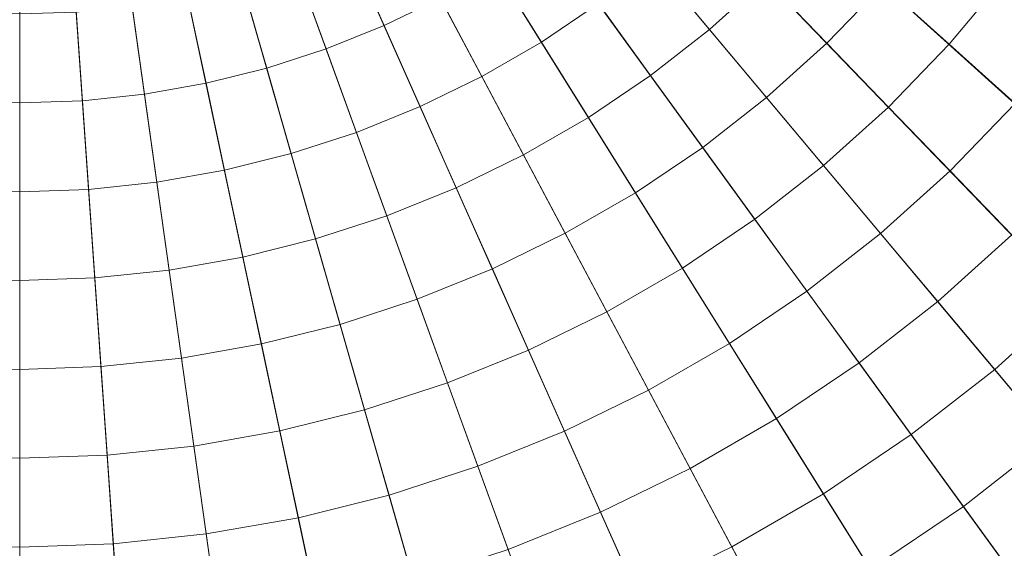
# Model space of a CAD drawing. Header units: centimetres. Extents: x -3.01 to 4.18, y -5.46 to 1.74.
# Tile 204 of 256: x 0.59 to 0.91, y -2.3 to -2.13. Entities that reach past the tile are written whole.
import ezdxf

# ---------------------------------------------------------------- set-up
doc = ezdxf.new("R2010")
doc.units = ezdxf.units.CM
doc.header["$LTSCALE"] = 2.54
doc.layers.add('Lucido design-1', color=7, linetype='Continuous')

# ---------------------------------------------------------------- blocks, each defined once
blk = doc.blocks.new('Gruppo-1')
at = {"color": 142, "linetype": 'Continuous', "lineweight": 9}
for points in [[(0.51664, -2.85746, 36.39157), (0.58636, -2.8599, 36.39157), (0.58636, -1.86046, 36.39157), (0.51664, -2.85746, 36.39157)], [(0.58636, -1.86046, 37.29882), (0.58636, -2.8599, 37.29882), (0.51664, -2.85746, 37.29882), (0.58636, -1.86046, 37.29882)], [(0.58636, -2.8599, 36.39157), (0.58636, -1.86046, 36.39157), (0.58636, -1.86046, 36.39157), (0.58636, -2.8599, 36.39157)], [(1.32909, -2.52921, 36.39157), (1.37393, -2.47577, 36.39157), (0.58636, -1.86046, 36.39157), (1.32909, -2.52921, 36.39157)], [(1.28063, -2.57939, 36.39157), (1.32909, -2.52921, 36.39157), (0.58636, -1.86046, 36.39157), (1.28063, -2.57939, 36.39157)], [(1.22879, -2.62607, 36.39157), (1.28063, -2.57939, 36.39157), (0.58636, -1.86046, 36.39157), (1.22879, -2.62607, 36.39157)], [(1.17381, -2.66902, 36.39157), (1.22879, -2.62607, 36.39157), (0.58636, -1.86046, 36.39157), (1.17381, -2.66902, 36.39157)], [(1.11598, -2.70803, 36.39157), (1.17381, -2.66902, 36.39157), (0.58636, -1.86046, 36.39157), (1.11598, -2.70803, 36.39157)], [(1.05557, -2.74291, 36.39157), (1.11598, -2.70803, 36.39157), (0.58636, -1.86046, 36.39157), (1.05557, -2.74291, 36.39157)], [(0.99287, -2.77349, 36.39157), (1.05557, -2.74291, 36.39157), (0.58636, -1.86046, 36.39157), (0.99287, -2.77349, 36.39157)], [(0.92819, -2.79962, 36.39157), (0.99287, -2.77349, 36.39157), (0.58636, -1.86046, 36.39157), (0.92819, -2.79962, 36.39157)], [(0.86184, -2.82118, 36.39157), (0.92819, -2.79962, 36.39157), (0.58636, -1.86046, 36.39157), (0.86184, -2.82118, 36.39157)], [(0.79416, -2.83806, 36.39157), (0.86184, -2.82118, 36.39157), (0.58636, -1.86046, 36.39157), (0.79416, -2.83806, 36.39157)], [(0.72546, -2.85017, 36.39157), (0.79416, -2.83806, 36.39157), (0.58636, -1.86046, 36.39157), (0.72546, -2.85017, 36.39157)], [(0.65608, -2.85746, 36.39157), (0.72546, -2.85017, 36.39157), (0.58636, -1.86046, 36.39157), (0.65608, -2.85746, 36.39157)], [(0.58636, -2.8599, 36.39157), (0.65608, -2.85746, 36.39157), (0.58636, -1.86046, 36.39157), (0.58636, -2.8599, 36.39157)], [(0.58636, -1.86046, 37.29882), (0.58636, -2.8599, 37.29882), (0.58636, -2.8599, 37.29882), (0.58636, -1.86046, 37.29882)], [(0.58636, -1.86046, 37.29882), (1.37393, -2.47577, 37.29882), (1.32909, -2.52921, 37.29882), (0.58636, -1.86046, 37.29882)], [(0.58636, -1.86046, 37.29882), (1.32909, -2.52921, 37.29882), (1.28063, -2.57939, 37.29882), (0.58636, -1.86046, 37.29882)], [(0.58636, -1.86046, 37.29882), (1.28063, -2.57939, 37.29882), (1.22879, -2.62607, 37.29882), (0.58636, -1.86046, 37.29882)], [(0.58636, -1.86046, 37.29882), (1.22879, -2.62607, 37.29882), (1.17381, -2.66902, 37.29882), (0.58636, -1.86046, 37.29882)], [(0.58636, -1.86046, 37.29882), (1.17381, -2.66902, 37.29882), (1.11598, -2.70803, 37.29882), (0.58636, -1.86046, 37.29882)], [(0.58636, -1.86046, 37.29882), (1.11598, -2.70803, 37.29882), (1.05557, -2.74291, 37.29882), (0.58636, -1.86046, 37.29882)], [(0.58636, -1.86046, 37.29882), (1.05557, -2.74291, 37.29882), (0.99287, -2.77349, 37.29882), (0.58636, -1.86046, 37.29882)], [(0.58636, -1.86046, 37.29882), (0.99287, -2.77349, 37.29882), (0.92819, -2.79962, 37.29882), (0.58636, -1.86046, 37.29882)], [(0.58636, -1.86046, 37.29882), (0.92819, -2.79962, 37.29882), (0.86184, -2.82118, 37.29882), (0.58636, -1.86046, 37.29882)], [(0.58636, -1.86046, 37.29882), (0.86184, -2.82118, 37.29882), (0.79416, -2.83806, 37.29882), (0.58636, -1.86046, 37.29882)], [(0.58636, -1.86046, 37.29882), (0.79416, -2.83806, 37.29882), (0.72546, -2.85017, 37.29882), (0.58636, -1.86046, 37.29882)], [(0.58636, -1.86046, 37.29882), (0.72546, -2.85017, 37.29882), (0.65608, -2.85746, 37.29882), (0.58636, -1.86046, 37.29882)], [(0.58636, -1.86046, 37.29882), (0.65608, -2.85746, 37.29882), (0.58636, -2.8599, 37.29882), (0.58636, -1.86046, 37.29882)]]:
    blk.add_polyline3d(points, dxfattribs=at)
for points in [[(4.16527, -2.23662, 37.29766), (4.18279, -1.98605, 37.29766), (0.58852, -1.86054, 37.29766), (0.58851, -1.86069, 37.29766)], [(0.33533, -5.45032, 37.29766), (0.58636, -5.45909, 37.29766), (0.58636, -1.86262, 37.29766), (0.58621, -1.86262, 37.29766)], [(0.58636, -5.45909, 37.29766), (0.58636, -1.86262, 37.29766), (0.58636, -1.86262, 37.29766)], [(0.58636, -5.45909, 37.29766), (0.83739, -5.45032, 37.29766), (0.58651, -1.86262, 37.29766), (0.58636, -1.86262, 37.29766)], [(0.83739, -5.45032, 37.29766), (1.08719, -5.42407, 37.29766), (0.58666, -1.8626, 37.29766), (0.58651, -1.86262, 37.29766)], [(1.08719, -5.42407, 37.29766), (1.33456, -5.38045, 37.29766), (0.58681, -1.86258, 37.29766), (0.58666, -1.8626, 37.29766)], [(1.33456, -5.38045, 37.29766), (1.57828, -5.31968, 37.29766), (0.58696, -1.86254, 37.29766), (0.58681, -1.86258, 37.29766)], [(1.57828, -5.31968, 37.29766), (1.81716, -5.24206, 37.29766), (0.5871, -1.86249, 37.29766), (0.58696, -1.86254, 37.29766)], [(1.81716, -5.24206, 37.29766), (2.05005, -5.14797, 37.29766), (0.58724, -1.86244, 37.29766), (0.5871, -1.86249, 37.29766)], [(2.05005, -5.14797, 37.29766), (2.27581, -5.03786, 37.29766), (0.58738, -1.86237, 37.29766), (0.58724, -1.86244, 37.29766)], [(2.27581, -5.03786, 37.29766), (2.49334, -4.91227, 37.29766), (0.58751, -1.86229, 37.29766), (0.58738, -1.86237, 37.29766)], [(2.49334, -4.91227, 37.29766), (2.70158, -4.77181, 37.29766), (0.58763, -1.86221, 37.29766), (0.58751, -1.86229, 37.29766)], [(2.70158, -4.77181, 37.29766), (2.89951, -4.61717, 37.29766), (0.58775, -1.86212, 37.29766), (0.58763, -1.86221, 37.29766)], [(2.89951, -4.61717, 37.29766), (3.08618, -4.4491, 37.29766), (0.58786, -1.86202, 37.29766), (0.58775, -1.86212, 37.29766)], [(3.08618, -4.4491, 37.29766), (3.26066, -4.26841, 37.29766), (0.58797, -1.86191, 37.29766), (0.58786, -1.86202, 37.29766)], [(3.26066, -4.26841, 37.29766), (3.42212, -4.076, 37.29766), (0.58806, -1.86179, 37.29766), (0.58797, -1.86191, 37.29766)], [(3.42212, -4.076, 37.29766), (3.56976, -3.87279, 37.29766), (0.58815, -1.86167, 37.29766), (0.58806, -1.86179, 37.29766)], [(3.56976, -3.87279, 37.29766), (3.70286, -3.65977, 37.29766), (0.58823, -1.86154, 37.29766), (0.58815, -1.86167, 37.29766)], [(3.70286, -3.65977, 37.29766), (3.82078, -3.43799, 37.29766), (0.5883, -1.86141, 37.29766), (0.58823, -1.86154, 37.29766)], [(3.82078, -3.43799, 37.29766), (3.92295, -3.20853, 37.29766), (0.58837, -1.86127, 37.29766), (0.5883, -1.86141, 37.29766)], [(3.92295, -3.20853, 37.29766), (4.00886, -2.9725, 37.29766), (0.58842, -1.86113, 37.29766), (0.58837, -1.86127, 37.29766)], [(4.00886, -2.9725, 37.29766), (4.07809, -2.73105, 37.29766), (0.58846, -1.86098, 37.29766), (0.58842, -1.86113, 37.29766)], [(4.07809, -2.73105, 37.29766), (4.13032, -2.48536, 37.29766), (0.58849, -1.86084, 37.29766), (0.58846, -1.86098, 37.29766)], [(4.13032, -2.48536, 37.29766), (4.16527, -2.23662, 37.29766), (0.58851, -1.86069, 37.29766), (0.58849, -1.86084, 37.29766)], [(0.79388, -2.10777, 38.39544), (0.81062, -2.09269, 38.39544), (0.83085, -2.11364, 38.39371), (0.8126, -2.13008, 38.39371)], [(0.69397, -2.10216, 38.39862), (0.71057, -2.09406, 38.39862), (0.72425, -2.11979, 38.39708), (0.70582, -2.12878, 38.39708)], [(0.83085, -2.11364, 38.39371), (0.84792, -2.09597, 38.39371), (0.86956, -2.11545, 38.39187), (0.85108, -2.13459, 38.39187)], [(0.86956, -2.11545, 38.39187), (0.88666, -2.09508, 38.39187), (0.9096, -2.113, 38.38993), (0.89119, -2.13493, 38.38993)], [(0.742, -2.10954, 38.39708), (0.759, -2.09808, 38.39708), (0.77612, -2.12164, 38.39544), (0.75744, -2.13424, 38.39544)], [(0.67685, -2.10908, 38.39862), (0.69397, -2.10216, 38.39862), (0.70582, -2.12878, 38.39708), (0.68681, -2.13646, 38.39708)], [(0.65929, -2.11478, 38.39862), (0.67685, -2.10908, 38.39862), (0.68681, -2.13646, 38.39708), (0.66732, -2.14279, 38.39708)], [(0.77612, -2.12164, 38.39544), (0.79388, -2.10777, 38.39544), (0.8126, -2.13008, 38.39371), (0.79324, -2.1452, 38.39371)], [(0.72425, -2.11979, 38.39708), (0.742, -2.10954, 38.39708), (0.75744, -2.13424, 38.39544), (0.73792, -2.14551, 38.39544)], [(0.64137, -2.11925, 38.39862), (0.65929, -2.11478, 38.39862), (0.66732, -2.14279, 38.39708), (0.64743, -2.14775, 38.39708)], [(0.8126, -2.13008, 38.39371), (0.83085, -2.11364, 38.39371), (0.85108, -2.13459, 38.39187), (0.83131, -2.15238, 38.39187)], [(0.85108, -2.13459, 38.39187), (0.86956, -2.11545, 38.39187), (0.89119, -2.13493, 38.38993), (0.8713, -2.15553, 38.38993)], [(0.89119, -2.13493, 38.38993), (0.9096, -2.113, 38.38993), (0.93253, -2.13092, 38.38789), (0.91282, -2.15441, 38.38789)], [(0.62318, -2.12246, 38.39862), (0.64137, -2.11925, 38.39862), (0.64743, -2.14775, 38.39708), (0.62724, -2.15131, 38.39708)], [(0.70582, -2.12878, 38.39708), (0.72425, -2.11979, 38.39708), (0.73792, -2.14551, 38.39544), (0.71767, -2.15539, 38.39544)], [(0.75744, -2.13424, 38.39544), (0.77612, -2.12164, 38.39544), (0.79324, -2.1452, 38.39371), (0.77287, -2.15894, 38.39371)], [(0.56791, -2.12439, 38.39862), (0.58636, -2.12503, 38.39862), (0.58636, -2.15417, 38.39708), (0.56587, -2.15345, 38.39708)], [(0.58636, -2.12503, 38.39862), (0.60482, -2.12439, 38.39862), (0.60685, -2.15345, 38.39708), (0.58636, -2.15417, 38.39708)], [(0.58636, -2.12503, 38.39862), (0.58636, -2.15417, 38.39708), (0.58636, -2.15417, 38.39708)], [(0.60482, -2.12439, 38.39862), (0.62318, -2.12246, 38.39862), (0.62724, -2.15131, 38.39708), (0.60685, -2.15345, 38.39708)], [(0.68681, -2.13646, 38.39708), (0.70582, -2.12878, 38.39708), (0.71767, -2.15539, 38.39544), (0.69678, -2.16383, 38.39544)], [(0.79324, -2.1452, 38.39371), (0.8126, -2.13008, 38.39371), (0.83131, -2.15238, 38.39187), (0.81035, -2.16876, 38.39187)], [(0.73792, -2.14551, 38.39544), (0.75744, -2.13424, 38.39544), (0.77287, -2.15894, 38.39371), (0.7516, -2.17122, 38.39371)], [(0.83131, -2.15238, 38.39187), (0.85108, -2.13459, 38.39187), (0.8713, -2.15553, 38.38993), (0.85003, -2.17469, 38.38993)], [(0.8713, -2.15553, 38.38993), (0.89119, -2.13493, 38.38993), (0.91282, -2.15441, 38.38789), (0.89152, -2.17646, 38.38789)], [(0.66732, -2.14279, 38.39708), (0.68681, -2.13646, 38.39708), (0.69678, -2.16383, 38.39544), (0.67535, -2.17079, 38.39544)], [(0.64743, -2.14775, 38.39708), (0.66732, -2.14279, 38.39708), (0.67535, -2.17079, 38.39544), (0.65348, -2.17624, 38.39544)], [(0.62724, -2.15131, 38.39708), (0.64743, -2.14775, 38.39708), (0.65348, -2.17624, 38.39544), (0.63129, -2.18016, 38.39544)], [(0.71767, -2.15539, 38.39544), (0.73792, -2.14551, 38.39544), (0.7516, -2.17122, 38.39371), (0.72952, -2.18199, 38.39371)], [(0.77287, -2.15894, 38.39371), (0.79324, -2.1452, 38.39371), (0.81035, -2.16876, 38.39187), (0.7883, -2.18363, 38.39187)], [(0.56587, -2.15345, 38.39708), (0.58636, -2.15417, 38.39708), (0.58636, -2.1833, 38.39544), (0.56384, -2.18251, 38.39544)], [(0.58636, -2.15417, 38.39708), (0.60685, -2.15345, 38.39708), (0.60888, -2.18251, 38.39544), (0.58636, -2.1833, 38.39544)], [(0.58636, -2.15417, 38.39708), (0.58636, -2.1833, 38.39544), (0.58636, -2.1833, 38.39544)], [(0.60685, -2.15345, 38.39708), (0.62724, -2.15131, 38.39708), (0.63129, -2.18016, 38.39544), (0.60888, -2.18251, 38.39544)], [(0.81035, -2.16876, 38.39187), (0.83131, -2.15238, 38.39187), (0.85003, -2.17469, 38.38993), (0.82747, -2.19231, 38.38993)], [(0.89152, -2.17646, 38.38789), (0.91282, -2.15441, 38.38789), (0.93444, -2.17388, 38.38574), (0.91173, -2.19739, 38.38574)], [(0.69678, -2.16383, 38.39544), (0.71767, -2.15539, 38.39544), (0.72952, -2.18199, 38.39371), (0.70674, -2.1912, 38.39371)], [(0.85003, -2.17469, 38.38993), (0.8713, -2.15553, 38.38993), (0.89152, -2.17646, 38.38789), (0.86873, -2.19698, 38.38789)], [(0.7516, -2.17122, 38.39371), (0.77287, -2.15894, 38.39371), (0.7883, -2.18363, 38.39187), (0.76527, -2.19693, 38.39187)], [(0.67535, -2.17079, 38.39544), (0.69678, -2.16383, 38.39544), (0.70674, -2.1912, 38.39371), (0.68337, -2.19879, 38.39371)], [(0.7883, -2.18363, 38.39187), (0.81035, -2.16876, 38.39187), (0.82747, -2.19231, 38.38993), (0.80373, -2.20832, 38.38993)], [(0.65348, -2.17624, 38.39544), (0.67535, -2.17079, 38.39544), (0.68337, -2.19879, 38.39371), (0.65954, -2.20473, 38.39371)], [(0.72952, -2.18199, 38.39371), (0.7516, -2.17122, 38.39371), (0.76527, -2.19693, 38.39187), (0.74136, -2.20859, 38.39187)], [(0.63129, -2.18016, 38.39544), (0.65348, -2.17624, 38.39544), (0.65954, -2.20473, 38.39371), (0.63534, -2.209, 38.39371)], [(0.82747, -2.19231, 38.38993), (0.85003, -2.17469, 38.38993), (0.86873, -2.19698, 38.38789), (0.84457, -2.21586, 38.38789)], [(0.86873, -2.19698, 38.38789), (0.89152, -2.17646, 38.38789), (0.91173, -2.19739, 38.38574), (0.88744, -2.21927, 38.38574)], [(0.60888, -2.18251, 38.39544), (0.63129, -2.18016, 38.39544), (0.63534, -2.209, 38.39371), (0.61091, -2.21157, 38.39371)], [(0.56384, -2.18251, 38.39544), (0.58636, -2.1833, 38.39544), (0.58636, -2.21242, 38.39371), (0.56181, -2.21157, 38.39371)], [(0.58636, -2.1833, 38.39544), (0.60888, -2.18251, 38.39544), (0.61091, -2.21157, 38.39371), (0.58636, -2.21242, 38.39371)], [(0.58636, -2.1833, 38.39544), (0.58636, -2.21242, 38.39371), (0.58636, -2.21242, 38.39371)], [(0.70674, -2.1912, 38.39371), (0.72952, -2.18199, 38.39371), (0.74136, -2.20859, 38.39187), (0.7167, -2.21856, 38.39187)], [(0.76527, -2.19693, 38.39187), (0.7883, -2.18363, 38.39187), (0.80373, -2.20832, 38.38993), (0.77893, -2.22264, 38.38993)], [(0.68337, -2.19879, 38.39371), (0.70674, -2.1912, 38.39371), (0.7167, -2.21856, 38.39187), (0.6914, -2.22678, 38.39187)], [(0.80373, -2.20832, 38.38993), (0.82747, -2.19231, 38.38993), (0.84457, -2.21586, 38.38789), (0.81915, -2.233, 38.38789)], [(0.65954, -2.20473, 38.39371), (0.68337, -2.19879, 38.39371), (0.6914, -2.22678, 38.39187), (0.66559, -2.23321, 38.39187)], [(0.74136, -2.20859, 38.39187), (0.76527, -2.19693, 38.39187), (0.77893, -2.22264, 38.38993), (0.7532, -2.23519, 38.38993)], [(0.84457, -2.21586, 38.38789), (0.86873, -2.19698, 38.38789), (0.88744, -2.21927, 38.38574), (0.86168, -2.2394, 38.38574)], [(0.88744, -2.21927, 38.38574), (0.91173, -2.19739, 38.38574), (0.93194, -2.21832, 38.3835), (0.90614, -2.24155, 38.3835)], [(0.63534, -2.209, 38.39371), (0.65954, -2.20473, 38.39371), (0.66559, -2.23321, 38.39187), (0.6394, -2.23783, 38.39187)], [(0.61091, -2.21157, 38.39371), (0.63534, -2.209, 38.39371), (0.6394, -2.23783, 38.39187), (0.61294, -2.24061, 38.39187)], [(0.7167, -2.21856, 38.39187), (0.74136, -2.20859, 38.39187), (0.7532, -2.23519, 38.38993), (0.72665, -2.24591, 38.38993)], [(0.77893, -2.22264, 38.38993), (0.80373, -2.20832, 38.38993), (0.81915, -2.233, 38.38789), (0.7926, -2.24834, 38.38789)], [(0.56181, -2.21157, 38.39371), (0.58636, -2.21242, 38.39371), (0.58636, -2.24154, 38.39187), (0.55978, -2.24061, 38.39187)], [(0.58636, -2.21242, 38.39371), (0.61091, -2.21157, 38.39371), (0.61294, -2.24061, 38.39187), (0.58636, -2.24154, 38.39187)], [(0.58636, -2.21242, 38.39371), (0.58636, -2.24154, 38.39187), (0.58636, -2.24154, 38.39187)], [(0.81915, -2.233, 38.38789), (0.84457, -2.21586, 38.38789), (0.86168, -2.2394, 38.38574), (0.83457, -2.25768, 38.38574)], [(0.6914, -2.22678, 38.39187), (0.7167, -2.21856, 38.39187), (0.72665, -2.24591, 38.38993), (0.69943, -2.25476, 38.38993)], [(0.90614, -2.24155, 38.3835), (0.93194, -2.21832, 38.3835), (0.95214, -2.23924, 38.38116), (0.92483, -2.26383, 38.38116)], [(0.86168, -2.2394, 38.38574), (0.88744, -2.21927, 38.38574), (0.90614, -2.24155, 38.3835), (0.87877, -2.26293, 38.3835)], [(0.7532, -2.23519, 38.38993), (0.77893, -2.22264, 38.38993), (0.7926, -2.24834, 38.38789), (0.76504, -2.26178, 38.38789)], [(0.66559, -2.23321, 38.39187), (0.6914, -2.22678, 38.39187), (0.69943, -2.25476, 38.38993), (0.67164, -2.26169, 38.38993)], [(0.6394, -2.23783, 38.39187), (0.66559, -2.23321, 38.39187), (0.67164, -2.26169, 38.38993), (0.64345, -2.26666, 38.38993)], [(0.72665, -2.24591, 38.38993), (0.7532, -2.23519, 38.38993), (0.76504, -2.26178, 38.38789), (0.73661, -2.27326, 38.38789)], [(0.7926, -2.24834, 38.38789), (0.81915, -2.233, 38.38789), (0.83457, -2.25768, 38.38574), (0.80626, -2.27403, 38.38574)], [(0.61294, -2.24061, 38.39187), (0.6394, -2.23783, 38.39187), (0.64345, -2.26666, 38.38993), (0.61497, -2.26965, 38.38993)], [(0.55978, -2.24061, 38.39187), (0.58636, -2.24154, 38.39187), (0.58636, -2.27065, 38.38993), (0.55775, -2.26965, 38.38993)], [(0.58636, -2.24154, 38.39187), (0.61294, -2.24061, 38.39187), (0.61497, -2.26965, 38.38993), (0.58636, -2.27065, 38.38993)], [(0.58636, -2.24154, 38.39187), (0.58636, -2.27065, 38.38993), (0.58636, -2.27065, 38.38993)], [(0.83457, -2.25768, 38.38574), (0.86168, -2.2394, 38.38574), (0.87877, -2.26293, 38.3835), (0.84999, -2.28235, 38.3835)], [(0.87877, -2.26293, 38.3835), (0.90614, -2.24155, 38.3835), (0.92483, -2.26383, 38.38116), (0.89587, -2.28646, 38.38116)], [(0.69943, -2.25476, 38.38993), (0.72665, -2.24591, 38.38993), (0.73661, -2.27326, 38.38789), (0.70745, -2.28274, 38.38789)], [(0.76504, -2.26178, 38.38789), (0.7926, -2.24834, 38.38789), (0.80626, -2.27403, 38.38574), (0.77687, -2.28836, 38.38574)], [(0.67164, -2.26169, 38.38993), (0.69943, -2.25476, 38.38993), (0.70745, -2.28274, 38.38789), (0.6777, -2.29016, 38.38789)], [(0.80626, -2.27403, 38.38574), (0.83457, -2.25768, 38.38574), (0.84999, -2.28235, 38.3835), (0.81992, -2.29971, 38.3835)], [(0.64345, -2.26666, 38.38993), (0.67164, -2.26169, 38.38993), (0.6777, -2.29016, 38.38789), (0.6475, -2.29548, 38.38789)], [(0.73661, -2.27326, 38.38789), (0.76504, -2.26178, 38.38789), (0.77687, -2.28836, 38.38574), (0.74656, -2.30061, 38.38574)], [(0.84999, -2.28235, 38.3835), (0.87877, -2.26293, 38.3835), (0.89587, -2.28646, 38.38116), (0.8654, -2.30701, 38.38116)], [(0.89587, -2.28646, 38.38116), (0.92483, -2.26383, 38.38116), (0.94352, -2.2861, 38.37871), (0.91296, -2.30998, 38.37871)], [(0.61497, -2.26965, 38.38993), (0.64345, -2.26666, 38.38993), (0.6475, -2.29548, 38.38789), (0.617, -2.29869, 38.38789)], [(0.55775, -2.26965, 38.38993), (0.58636, -2.27065, 38.38993), (0.58636, -2.29976, 38.38789), (0.55572, -2.29869, 38.38789)], [(0.58636, -2.27065, 38.38993), (0.61497, -2.26965, 38.38993), (0.617, -2.29869, 38.38789), (0.58636, -2.29976, 38.38789)], [(0.58636, -2.27065, 38.38993), (0.58636, -2.29976, 38.38789), (0.58636, -2.29976, 38.38789)], [(0.70745, -2.28274, 38.38789), (0.73661, -2.27326, 38.38789), (0.74656, -2.30061, 38.38574), (0.71547, -2.31071, 38.38574)], [(0.77687, -2.28836, 38.38574), (0.80626, -2.27403, 38.38574), (0.81992, -2.29971, 38.3835), (0.78871, -2.31493, 38.3835)], [(0.6777, -2.29016, 38.38789), (0.70745, -2.28274, 38.38789), (0.71547, -2.31071, 38.38574), (0.68375, -2.31862, 38.38574)], [(0.81992, -2.29971, 38.3835), (0.84999, -2.28235, 38.3835), (0.8654, -2.30701, 38.38116), (0.83357, -2.32539, 38.38116)], [(0.8654, -2.30701, 38.38116), (0.89587, -2.28646, 38.38116), (0.91296, -2.30998, 38.37871), (0.8808, -2.33167, 38.37871)], [(0.6475, -2.29548, 38.38789), (0.6777, -2.29016, 38.38789), (0.68375, -2.31862, 38.38574), (0.65155, -2.3243, 38.38574)], [(0.74656, -2.30061, 38.38574), (0.77687, -2.28836, 38.38574), (0.78871, -2.31493, 38.3835), (0.75651, -2.32794, 38.3835)], [(0.617, -2.29869, 38.38789), (0.6475, -2.29548, 38.38789), (0.65155, -2.3243, 38.38574), (0.61903, -2.32771, 38.38574)], [(0.55572, -2.29869, 38.38789), (0.58636, -2.29976, 38.38789), (0.58636, -2.32885, 38.38574), (0.55369, -2.32771, 38.38574)], [(0.58636, -2.29976, 38.38789), (0.617, -2.29869, 38.38789), (0.61903, -2.32771, 38.38574), (0.58636, -2.32885, 38.38574)], [(0.58636, -2.29976, 38.38789), (0.58636, -2.32885, 38.38574), (0.58636, -2.32885, 38.38574)], [(0.78871, -2.31493, 38.3835), (0.81992, -2.29971, 38.3835), (0.83357, -2.32539, 38.38116), (0.80053, -2.3415, 38.38116)]]:
    blk.add_3dface(points, dxfattribs=at)

msp = doc.modelspace()

# ---------------------------------------------------------------- block references
at = {"layer": 'Lucido design-1', "color": 7}
msp.add_blockref('Gruppo-1', (0, 0), dxfattribs=at)

doc.saveas('drawing.dxf')
